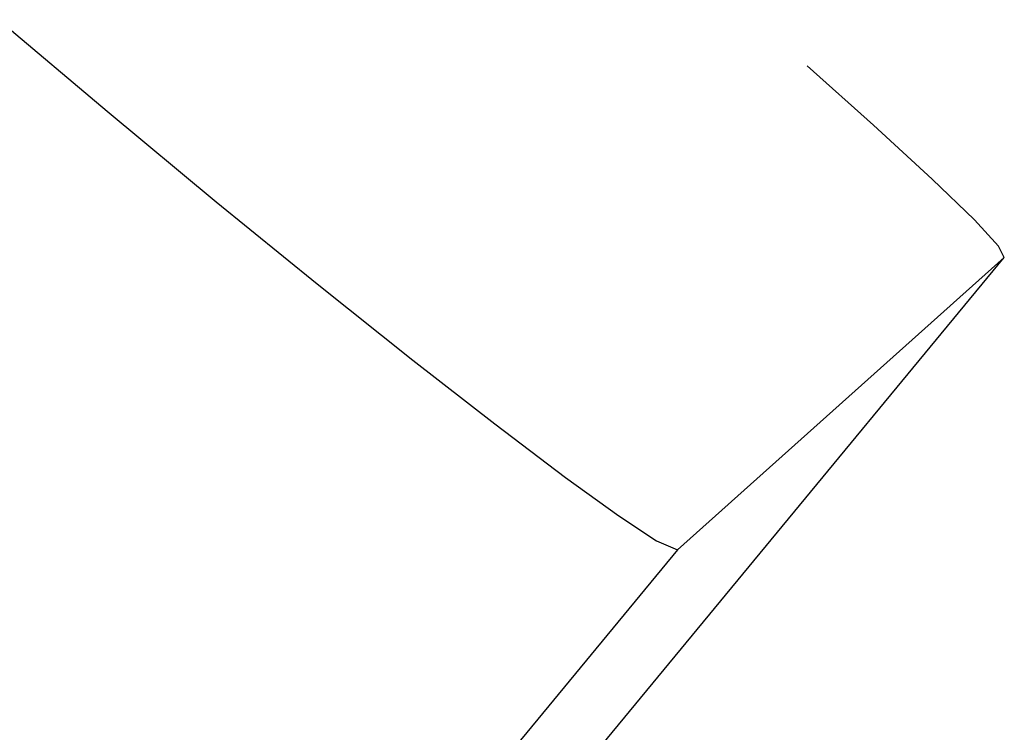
# Model space of a CAD drawing. Extents: x -3650 to 6311, y -645 to 2775.
# Tile 201 of 256: x -1195 to -1186, y -432 to -425. Entities that reach past the tile are written whole.
import ezdxf

# ---------------------------------------------------------------- set-up
doc = ezdxf.new("R2010")
doc.units = 0
doc.header["$MEASUREMENT"] = 0
doc.layers.add('Layer 1', color=7, linetype='Continuous', lineweight=0)

msp = doc.modelspace()

# ---------------------------------------------------------------- linework, layer by layer
at = {"layer": 'Layer 1', "color": 18, "lineweight": 25, "true_color": 0x000000}
for points, knots in [([(-1195.6487, -425.137), (-1195.6487, -425.137), (-1194.5726, -426.045), (-1194.5726, -426.045), (-1194.5726, -426.045), (-1193.4886, -426.945), (-1193.4886, -426.945), (-1193.4886, -426.945), (-1192.4867, -427.761), (-1192.4867, -427.761), (-1192.4867, -427.761), (-1191.5387, -428.517), (-1191.5387, -428.517), (-1191.5387, -428.517), (-1190.7256, -429.1511), (-1190.7256, -429.1511), (-1190.7256, -429.1511), (-1190.0237, -429.6821), (-1190.0237, -429.6821), (-1190.0237, -429.6821), (-1189.4937, -430.065), (-1189.4937, -430.065), (-1189.4937, -430.065), (-1189.1187, -430.313), (-1189.1187, -430.313), (-1189.1187, -430.313), (-1188.9097, -430.4011), (-1188.9097, -430.4011)], [0, 0, 0, 0, 1, 1, 1, 2, 2, 2, 3, 3, 3, 4, 4, 4, 5, 5, 5, 6, 6, 6, 7, 7, 7, 8, 8, 8, 9, 9, 9, 9]), ([(-1185.6676, -427.497), (-1185.6676, -427.497), (-1185.7246, -427.387), (-1185.7246, -427.387), (-1185.7246, -427.387), (-1185.9636, -427.126), (-1185.9636, -427.126), (-1185.9636, -427.126), (-1186.3827, -426.721), (-1186.3827, -426.721), (-1186.3827, -426.721), (-1186.9646, -426.185), (-1186.9646, -426.185), (-1186.9646, -426.185), (-1187.6227, -425.595), (-1187.6227, -425.595)], [0, 0, 0, 0, 1, 1, 1, 2, 2, 2, 3, 3, 3, 4, 4, 4, 5, 5, 5, 5]), ([(-1194.3176, -436.9581), (-1194.3176, -436.9581), (-1194.4447, -436.9161), (-1194.4447, -436.9161), (-1194.4447, -436.9161), (-1194.7606, -436.7181), (-1194.7606, -436.7181), (-1194.7606, -436.7181), (-1195.2386, -436.3801), (-1195.2386, -436.3801), (-1195.2386, -436.3801), (-1195.8916, -435.893), (-1195.8916, -435.893), (-1195.8916, -435.893), (-1196.6647, -435.2961), (-1196.6647, -435.2961), (-1196.6647, -435.2961), (-1197.5786, -434.571), (-1197.5786, -434.571), (-1197.5786, -434.571), (-1198.5576, -433.779), (-1198.5576, -433.779), (-1198.5576, -433.779), (-1199.6277, -432.897), (-1199.6277, -432.897), (-1199.6277, -432.897), (-1201.0576, -431.694), (-1201.0576, -431.694)], [0, 0, 0, 0, 1, 1, 1, 2, 2, 2, 3, 3, 3, 4, 4, 4, 5, 5, 5, 6, 6, 6, 7, 7, 7, 8, 8, 8, 9, 9, 9, 9])]:
    msp.add_open_spline(points, degree=3, knots=knots, dxfattribs=at)
for points in [[(-1191.0757, -434.053), (-1191.0757, -434.053), (-1185.6676, -427.497), (-1185.6676, -427.497)], [(-1185.6676, -427.497), (-1185.6676, -427.497), (-1188.9097, -430.4011), (-1188.9097, -430.4011)], [(-1188.9097, -430.4011), (-1188.9097, -430.4011), (-1194.3176, -436.9581), (-1194.3176, -436.9581)]]:
    msp.add_open_spline(points, degree=3, dxfattribs=at)

doc.saveas('drawing.dxf')
